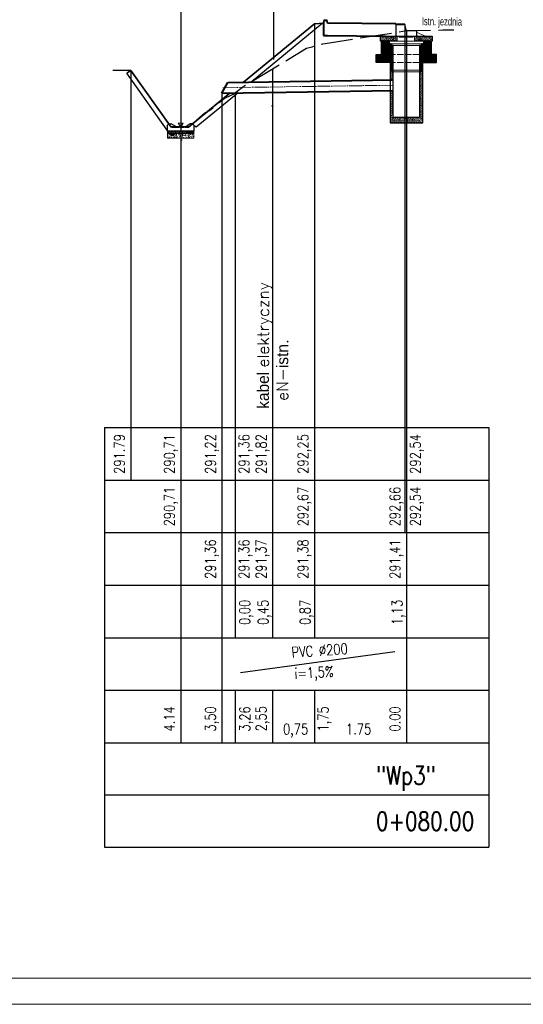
# Model space of a CAD drawing. Header units: millimetres. Extents: x 288 to 84288, y 257 to 29957.
# Tile 3 of 7: x 31730 to 41311, y 257 to 18983. Entities that reach past the tile are written whole.
import ezdxf
from ezdxf.enums import TextEntityAlignment as Align

# ---------------------------------------------------------------- set-up
doc = ezdxf.new("R2010")
doc.units = ezdxf.units.MM
for name, pattern in [('ACAD_ISO02W100', [15, 12, -3]), ('ACAD_ISO03W100', [30, 12, -18]), ('ACAD_ISO04W100', [30, 24, -3, 0, -3]), ('ACAD_ISO10W100', [18.5, 12, -3, 0.5, -3]), ('DASHEDX2', [1.5, 1, -0.5]), ('DGN Style 2', [0.2836403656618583, 0.170184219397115, -0.1134561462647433])]:
    doc.linetypes.add(name, pattern=pattern)
for name, color, linetype, lineweight in [('12_obrys', 7, 'Continuous', 0), ('3_opisy', 7, 'Continuous', 0), ('60', 7, 'Continuous', 0), ('9_warstwy', 7, 'Continuous', 0), ('_TABELKA', 7, 'Continuous', 9), ('chodnik', 7, 'Continuous', 0), ('I-kanal.deszcz.projekt.', 30, 'Continuous', 40), ('IS-kanalizacja', 32, 'Continuous', 40), ('IS-opis', 7, 'Continuous', 25), ('IS-Studzienki', 80, 'Continuous', 30), ('korytko betonowe', 7, 'Continuous', 0), ('osie', 10, 'ACAD_ISO04W100', 13), ('pobocze', 7, 'Continuous', 0), ('projektowany', 3, 'Continuous', 35), ('Teren istniejacy', 20, 'DASHEDX2', 25), ('TXT', 1, 'Continuous', 0), ('Wpust', 2, 'Continuous', 35)]:
    doc.layers.add(name, color=color, linetype=linetype, lineweight=lineweight)
for name, color, linetype in [('IS-tabela', 1, 'Continuous'), ('Tabela', 1, 'Continuous'), ('TEKST', 7, 'Continuous')]:
    doc.layers.add(name, color=color, linetype=linetype)
doc.styles.add('50', font='simplex.shx', dxfattribs={"width": 0.8, "height": 180})
doc.styles.add('EWA100', font='simplex.shx', dxfattribs={"width": 0.8, "height": 250})
doc.styles.add('Style-Arial Narrow', font='ARIALN.TTF')

# ---------------------------------------------------------------- blocks, each defined once
blk = doc.blocks.new('*U4')
at = {"layer": 'korytko betonowe', "color": 7, "linetype": 'Continuous', "lineweight": 30}
for p, q in [((-0.2749666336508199, 0.04998792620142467), (-0.249966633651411, 0.07500515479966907)), ((0.2500333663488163, 0.0750051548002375), (0.2750333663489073, 0.04998792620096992))]:
    blk.add_line(p, q, dxfattribs=at)
at = {"layer": 'korytko betonowe', "color": 7, "linetype": 'Continuous', "lineweight": 30, "flags": 128}
for points in [[(0.2750333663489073, 0.04998792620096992), (0.2750333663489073, -0.07499484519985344), (-0.2749666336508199, -0.07499484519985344), (-0.2749666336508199, 0.04998792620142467)], [(-0.249966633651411, 0.07500515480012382), (-0.1999666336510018, 0.0750051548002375), (-0.1999666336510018, 0.0750051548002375)], [(0.2500333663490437, 0.0750051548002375), (0.2000333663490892, 0.0750051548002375), (0.2000333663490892, 0.0750051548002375)]]:
    blk.add_lwpolyline(points, dxfattribs=at)
at = {"layer": 'korytko betonowe', "color": 7, "linetype": 'Continuous', "lineweight": 30, "extrusion": (0, 0, -1)}
blk.add_arc((-3.336634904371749e-05, 0.3257194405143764), 0.3207142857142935, 231.419907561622, 308.5800924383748, dxfattribs=at)
blk = doc.blocks.new('*U5')
at = {"layer": 'korytko betonowe', "color": 7, "linetype": 'Continuous', "lineweight": 30}
for p, q in [((-0.2749666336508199, 0.04998792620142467), (-0.249966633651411, 0.07500515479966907)), ((0.2500333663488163, 0.0750051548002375), (0.2750333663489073, 0.04998792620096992))]:
    blk.add_line(p, q, dxfattribs=at)
at = {"layer": 'korytko betonowe', "color": 7, "linetype": 'Continuous', "lineweight": 30, "flags": 128}
for points in [[(0.2750333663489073, 0.04998792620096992), (0.2750333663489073, -0.07499484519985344), (-0.2749666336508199, -0.07499484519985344), (-0.2749666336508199, 0.04998792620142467)], [(-0.249966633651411, 0.07500515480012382), (-0.1999666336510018, 0.0750051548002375), (-0.1999666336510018, 0.0750051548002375)], [(0.2500333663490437, 0.0750051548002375), (0.2000333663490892, 0.0750051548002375), (0.2000333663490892, 0.0750051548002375)]]:
    blk.add_lwpolyline(points, dxfattribs=at)
at = {"layer": 'korytko betonowe', "color": 7, "linetype": 'Continuous', "lineweight": 30, "extrusion": (0, 0, -1)}
blk.add_arc((-3.336634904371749e-05, 0.3257194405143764), 0.3207142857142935, 231.419907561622, 308.5800924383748, dxfattribs=at)
blk = doc.blocks.new('Podstawa')
at = {"layer": 'IS-Studzienki', "linetype": 'ACAD_ISO03W100', "lineweight": 20}
h = blk.add_hatch(dxfattribs=at)
h.set_pattern_fill('ANSI31', color=256, scale=5, angle=90, style=0)
h.set_pattern_definition([(135, (7153.718840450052, 34713.49608996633), (-11.22532015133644, -11.22532015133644), [])])
h.paths.add_polyline_path([(7303.718840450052, 34963.49608996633), (7153.718840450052, 34963.49608996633), (7153.718840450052, 34713.49608996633), (7303.718840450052, 34713.49608996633)])
h.paths.add_polyline_path([(8103.718840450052, 34963.49608996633), (7953.718840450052, 34963.49608996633), (7953.718840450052, 34713.49608996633), (8103.718840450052, 34713.49608996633)])
h = blk.add_hatch(dxfattribs=at)
h.set_pattern_fill('ANSI31', color=256, scale=5, angle=90, style=0)
h.set_pattern_definition([(135, (7053.718840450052, 34563.49608996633), (-11.22532015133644, -11.22532015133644), [])])
h.paths.add_polyline_path([(8203.718840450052, 34713.49608996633), (7953.718840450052, 34713.49608996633), (7953.718840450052, 34563.49608996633), (8203.718840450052, 34563.49608996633)])
h.paths.add_polyline_path([(7303.718840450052, 34713.49608996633), (7053.718840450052, 34713.49608996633), (7053.718840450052, 34563.49608996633), (7303.718840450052, 34563.49608996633)])
for p, q in [((7228.521401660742, 34963.49608996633), (7138.718840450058, 35053.29865117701)), ((7206.070761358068, 34963.49608996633), (7138.718840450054, 35030.84801087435)), ((7250.972041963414, 34963.49608996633), (7150.97204196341, 35063.49608996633)), ((7273.422682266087, 34963.49608996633), (7173.422682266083, 35063.49608996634)), ((7295.87332256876, 34963.49608996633), (7195.873322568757, 35063.49608996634)), ((7318.323962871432, 34963.49608996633), (7218.323962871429, 35063.49608996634)), ((7340.774603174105, 34963.49608996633), (7240.774603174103, 35063.49608996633)), ((7363.225243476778, 34963.49608996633), (7263.225243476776, 35063.49608996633)), ((7383.718840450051, 34965.45313329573), (7285.675883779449, 35063.49608996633)), ((7383.71884045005, 34987.90377359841), (7308.126524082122, 35063.49608996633)), ((7408.126524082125, 34963.49608996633), (7308.126524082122, 35063.49608996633)), ((7383.718840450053, 35010.35441390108), (7330.577164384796, 35063.49608996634)), ((7430.577164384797, 34963.49608996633), (7330.577164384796, 35063.49608996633)), ((7383.718840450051, 35032.80505420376), (7353.027804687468, 35063.49608996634)), ((7451.070761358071, 34965.45313329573), (7353.027804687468, 35063.49608996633)), ((7383.718840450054, 35055.25569450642), (7375.478444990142, 35063.49608996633)), ((7451.07076135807, 34987.90377359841), (7375.478444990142, 35063.49608996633)), ((7451.070761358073, 35010.35441390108), (7397.929085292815, 35063.49608996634)), ((7451.070761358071, 35032.80505420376), (7420.379725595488, 35063.49608996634)), ((7451.070761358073, 35055.25569450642), (7442.830365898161, 35063.49608996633)), ((7906.366919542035, 34963.49608996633), (7810.693228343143, 35059.16978116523)), ((7883.916279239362, 34963.49608996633), (7810.693228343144, 35036.71914086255)), ((7928.817559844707, 34963.49608996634), (7828.817559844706, 35063.49608996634)), ((7951.26820014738, 34963.49608996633), (7851.268200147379, 35063.49608996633)), ((7969.392531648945, 34963.49608996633), (7873.718840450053, 35059.16978116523)), ((7946.941891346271, 34963.49608996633), (7873.718840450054, 35036.71914086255)), ((7991.843171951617, 34963.49608996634), (7891.843171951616, 35063.49608996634)), ((8014.29381225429, 34963.49608996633), (7914.293812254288, 35063.49608996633)), ((8036.744452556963, 34963.49608996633), (7936.744452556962, 35063.49608996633)), ((8059.195092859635, 34963.49608996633), (7959.195092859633, 35063.49608996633)), ((8081.645733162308, 34963.49608996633), (7981.645733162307, 35063.49608996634)), ((8104.096373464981, 34963.49608996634), (8004.09637346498, 35063.49608996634)), ((8118.718840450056, 34971.32426328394), (8026.547013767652, 35063.49608996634)), ((8118.718840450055, 34993.77490358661), (8048.997654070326, 35063.49608996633)), ((8118.718840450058, 35016.22554388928), (8071.448294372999, 35063.49608996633)), ((8118.718840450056, 35038.67618419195), (8093.898934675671, 35063.49608996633)), ((8118.718840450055, 35061.12682449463), (8116.349574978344, 35063.49608996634)), ((7183.620121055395, 34963.49608996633), (7138.718840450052, 35008.39737057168)), ((7161.169480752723, 34963.49608996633), (7138.718840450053, 34985.94673026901)), ((7861.465638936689, 34963.49608996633), (7810.693228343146, 35014.26850055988)), ((7839.014998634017, 34963.49608996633), (7810.693228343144, 34991.81786025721)), ((7816.564358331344, 34963.49608996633), (7810.693228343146, 34969.36721995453)), ((7924.491251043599, 34963.49608996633), (7873.718840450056, 35014.26850055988)), ((7902.040610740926, 34963.49608996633), (7873.718840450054, 34991.81786025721)), ((7879.589970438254, 34963.49608996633), (7873.718840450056, 34969.36721995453))]:
    blk.add_line(p, q, dxfattribs=at)
at = {"layer": 'IS-Studzienki', "linetype": 'ACAD_ISO02W100', "lineweight": 20, "ltscale": 10}
for p, q in [((7448.718840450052, 35063.49608996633), (7788.718840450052, 35063.49608996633)), ((7303.718840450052, 34713.49608996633), (7953.718840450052, 34713.49608996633)), ((7303.718840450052, 34563.49608996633), (7953.718840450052, 34563.49608996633))]:
    blk.add_line(p, q, dxfattribs=at)
at = {"layer": 'IS-Studzienki', "linetype": 'Continuous', "lineweight": 20}
blk.add_line((7383.718840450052, 34963.49608996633), (7873.718840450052, 34963.49608996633), dxfattribs=at)
at = {"layer": 'IS-Studzienki', "linetype": 'Continuous'}
for points in [[(7138.718840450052, 35063.49608996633), (7448.718840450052, 35063.49608996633), (7448.718840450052, 34963.49608996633), (7138.718840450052, 34963.49608996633)], [(7788.718840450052, 35063.49608996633), (8118.718840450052, 35063.49608996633), (8118.718840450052, 34963.49608996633), (7788.718840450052, 34963.49608996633)], [(7303.718840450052, 34713.49608996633), (7153.718840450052, 34713.49608996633), (7153.718840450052, 34963.49608996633), (7303.718840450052, 34963.49608996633)], [(8103.718840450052, 34963.49608996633), (7953.718840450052, 34963.49608996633), (7953.718840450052, 34713.49608996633), (8103.718840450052, 34713.49608996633)], [(7303.718840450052, 34563.49608996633), (7053.718840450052, 34563.49608996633), (7053.718840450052, 34713.49608996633), (7303.718840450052, 34713.49608996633)], [(8203.718840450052, 34713.49608996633), (7953.718840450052, 34713.49608996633), (7953.718840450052, 34563.49608996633), (8203.718840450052, 34563.49608996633)]]:
    blk.add_lwpolyline(points, close=True, dxfattribs=at)
blk = doc.blocks.new('Podstawa 1000  II')
at = {"layer": 'IS-Studzienki', "linetype": 'ACAD_ISO03W100', "lineweight": 18}
for p, q in [((38446.56553151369, 28134.39817679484), (38386.56553151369, 28194.39817679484)), ((38446.56553151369, 28111.94753649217), (38386.5655315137, 28171.94753649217)), ((38446.56553151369, 28089.4968961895), (38386.5655315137, 28149.49689618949)), ((38446.56553151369, 28067.04625588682), (38386.56553151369, 28127.04625588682)), ((38446.56553151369, 28044.59561558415), (38386.5655315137, 28104.59561558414)), ((38410.98425259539, 28192.43009601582), (38396.84434513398, 28206.57000347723)), ((38446.56553151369, 28156.84881709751), (38428.84434513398, 28174.57000347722)), ((38983.02005627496, 28136.75901929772), (38946.5655315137, 28173.21354405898)), ((38950.84072806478, 28146.48770720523), (38946.5655315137, 28150.76290375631)), ((39006.5655315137, 28068.31226345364), (38946.5655315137, 28128.31226345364)), ((39006.5655315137, 28045.86162315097), (38946.5655315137, 28105.86162315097)), ((39006.5655315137, 28090.76290375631), (38950.84072806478, 28146.48770720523)), ((39003.48267445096, 28138.74704142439), (38967.65971239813, 28174.57000347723)), ((39006.5655315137, 28158.11482466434), (38979.79048893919, 28184.88986723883)), ((39006.5655315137, 28113.21354405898), (38983.02005627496, 28136.75901929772)), ((39006.56553151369, 28180.56546496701), (38985.13587948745, 28201.99511699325)), ((39006.5655315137, 28135.66418436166), (39003.48267445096, 28138.74704142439)), ((38436.14050331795, 28032.57000347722), (38386.5655315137, 28082.14497528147)), ((38413.68986301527, 28032.57000347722), (38386.5655315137, 28059.6943349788)), ((38391.2392227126, 28032.57000347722), (38386.5655315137, 28037.24369467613)), ((39006.5655315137, 28023.41098284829), (38946.5655315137, 28083.41098284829)), ((39006.5655315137, 28000.96034254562), (38946.5655315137, 28060.96034254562)), ((39006.5655315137, 27978.50970224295), (38946.5655315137, 28038.50970224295)), ((39006.5655315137, 27956.05906194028), (38946.5655315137, 28016.05906194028)), ((39006.5655315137, 27933.6084216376), (38946.5655315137, 27993.6084216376)), ((39006.5655315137, 27911.15778133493), (38946.5655315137, 27971.15778133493)), ((39006.5655315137, 27888.70714103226), (38946.5655315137, 27948.70714103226)), ((39006.5655315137, 27866.25650072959), (38946.5655315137, 27926.25650072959)), ((39006.5655315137, 27843.80586042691), (38946.5655315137, 27903.80586042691)), ((38446.56553151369, 27730.28665134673), (38386.5655315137, 27790.28665134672)), ((38446.5655315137, 27707.83601104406), (38386.5655315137, 27767.83601104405)), ((38446.56553151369, 27685.38537074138), (38386.5655315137, 27745.38537074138)), ((38446.56553151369, 27662.93473043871), (38386.5655315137, 27722.9347304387)), ((38446.56553151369, 27752.7372916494), (38392.73281968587, 27806.57000347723)), ((38446.5655315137, 27775.18793195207), (38415.18345998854, 27806.57000347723)), ((38446.56553151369, 27797.63857225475), (38437.63410029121, 27806.57000347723)), ((39006.5655315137, 27821.35522012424), (38946.5655315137, 27881.35522012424)), ((39006.5655315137, 27798.90457982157), (38946.5655315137, 27858.90457982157)), ((39006.5655315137, 27776.45393951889), (38946.5655315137, 27836.45393951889)), ((39006.5655315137, 27754.00329921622), (38946.5655315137, 27814.00329921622)), ((39006.5655315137, 27731.55265891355), (38946.5655315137, 27791.55265891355)), ((39006.5655315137, 27709.10201861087), (38946.5655315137, 27769.10201861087)), ((39006.5655315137, 27686.6513783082), (38946.5655315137, 27746.6513783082)), ((39006.5655315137, 27664.20073800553), (38946.5655315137, 27724.20073800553)), ((38446.5655315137, 27640.48409013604), (38386.5655315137, 27700.48409013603)), ((38446.5655315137, 27618.03344983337), (38386.5655315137, 27678.03344983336)), ((38446.56553151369, 27595.58280953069), (38386.5655315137, 27655.58280953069)), ((38446.5655315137, 27573.13216922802), (38386.5655315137, 27633.13216922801)), ((38446.56553151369, 27550.68152892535), (38386.5655315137, 27610.68152892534)), ((38446.56553151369, 27528.23088862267), (38386.5655315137, 27588.23088862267)), ((38446.5655315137, 27505.78024832), (38386.5655315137, 27565.78024832)), ((38446.56553151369, 27483.32960801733), (38386.5655315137, 27543.32960801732)), ((39006.5655315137, 27641.75009770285), (38946.5655315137, 27701.75009770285)), ((39006.5655315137, 27619.29945740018), (38946.5655315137, 27679.29945740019)), ((39006.5655315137, 27596.84881709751), (38946.5655315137, 27656.84881709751)), ((39006.5655315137, 27574.39817679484), (38946.56553151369, 27634.39817679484)), ((39006.5655315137, 27551.94753649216), (38946.5655315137, 27611.94753649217)), ((39006.5655315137, 27529.49689618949), (38946.5655315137, 27589.49689618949)), ((39006.5655315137, 27507.04625588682), (38946.56553151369, 27567.04625588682)), ((39006.5655315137, 27484.59561558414), (38946.5655315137, 27544.59561558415)), ((38446.56553151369, 27460.87896771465), (38386.5655315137, 27520.87896771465)), ((38446.5655315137, 27438.42832741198), (38386.5655315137, 27498.42832741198)), ((38446.5655315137, 27415.97768710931), (38386.5655315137, 27475.9776871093)), ((38446.56553151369, 27393.52704680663), (38386.5655315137, 27453.52704680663)), ((38446.5655315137, 27371.07640650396), (38386.5655315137, 27431.07640650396)), ((38446.56553151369, 27348.62576620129), (38386.5655315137, 27408.62576620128)), ((38446.56553151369, 27326.17512589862), (38386.5655315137, 27386.17512589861)), ((38543.72001363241, 27206.57000347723), (38386.5655315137, 27363.72448559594)), ((38521.26937332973, 27206.57000347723), (38386.5655315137, 27341.27384529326)), ((39006.5655315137, 27462.14497528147), (38946.56553151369, 27522.14497528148)), ((39006.5655315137, 27439.6943349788), (38946.56553151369, 27499.6943349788)), ((39006.5655315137, 27417.24369467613), (38946.5655315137, 27477.24369467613)), ((39006.5655315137, 27394.79305437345), (38946.56553151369, 27454.79305437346)), ((39006.5655315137, 27372.34241407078), (38946.56553151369, 27432.34241407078)), ((39006.5655315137, 27349.89177376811), (38946.5655315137, 27409.89177376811)), ((39006.5655315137, 27327.44113346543), (38946.56553151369, 27387.44113346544)), ((39006.5655315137, 27304.99049316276), (38946.56553151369, 27364.99049316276)), ((39006.5655315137, 27282.53985286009), (38946.56553151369, 27342.5398528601)), ((38498.81873302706, 27206.57000347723), (38386.5655315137, 27318.82320499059)), ((38476.36809272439, 27206.57000347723), (38386.5655315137, 27296.37256468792)), ((38453.91745242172, 27206.57000347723), (38386.5655315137, 27273.92192438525)), ((38431.46681211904, 27206.57000347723), (38386.5655315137, 27251.47128408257)), ((38409.01617181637, 27206.57000347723), (38386.5655315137, 27229.0206437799)), ((38566.17065393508, 27206.57000347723), (38466.17065393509, 27306.57000347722)), ((38588.62129423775, 27206.57000347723), (38488.62129423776, 27306.57000347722)), ((38611.07193454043, 27206.57000347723), (38511.07193454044, 27306.57000347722)), ((38633.5225748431, 27206.57000347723), (38533.5225748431, 27306.57000347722)), ((38655.97321514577, 27206.57000347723), (38555.97321514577, 27306.57000347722)), ((38678.42385544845, 27206.57000347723), (38578.42385544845, 27306.57000347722)), ((38700.87449575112, 27206.57000347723), (38600.87449575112, 27306.57000347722)), ((38723.32513605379, 27206.57000347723), (38623.3251360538, 27306.57000347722)), ((38745.77577635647, 27206.57000347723), (38645.77577635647, 27306.57000347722)), ((38768.22641665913, 27206.57000347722), (38668.22641665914, 27306.57000347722)), ((38790.67705696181, 27206.57000347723), (38690.67705696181, 27306.57000347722)), ((38813.12769726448, 27206.57000347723), (38713.12769726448, 27306.57000347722)), ((38835.57833756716, 27206.57000347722), (38735.57833756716, 27306.57000347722)), ((38858.02897786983, 27206.57000347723), (38758.02897786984, 27306.57000347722)), ((38880.4796181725, 27206.57000347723), (38780.47961817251, 27306.57000347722)), ((38902.93025847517, 27206.57000347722), (38802.93025847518, 27306.57000347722)), ((38925.38089877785, 27206.57000347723), (38825.38089877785, 27306.57000347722)), ((38947.83153908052, 27206.57000347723), (38847.83153908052, 27306.57000347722)), ((38970.2821793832, 27206.57000347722), (38870.2821793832, 27306.57000347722)), ((38992.73281968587, 27206.57000347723), (38892.73281968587, 27306.57000347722)), ((39006.5655315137, 27215.18793195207), (38915.18345998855, 27306.57000347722)), ((39006.5655315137, 27237.63857225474), (38937.63410029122, 27306.57000347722)), ((39006.5655315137, 27260.08921255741), (38946.56553151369, 27320.08921255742))]:
    blk.add_line(p, q, dxfattribs=at)
at = {"layer": 'IS-Studzienki', "linetype": 'ACAD_ISO02W100', "lineweight": 15, "ltscale": 10}
blk.add_line((38406.5655315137, 28206.57000347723), (38986.5655315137, 28206.57000347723), dxfattribs=at)
at = {"layer": 'IS-Studzienki', "linetype": 'Continuous', "lineweight": 20}
for p, q in [((38946.5655315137, 28174.57000347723), (38446.5655315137, 28174.57000347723)), ((38446.5655315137, 28032.57000347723), (38386.5655315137, 28032.57000347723)), ((38446.5655315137, 27806.57000347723), (38386.5655315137, 27806.57000347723))]:
    blk.add_line(p, q, dxfattribs=at)
at = {"layer": 'IS-Studzienki'}
blk.add_lwpolyline([(38446.5655315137, 27306.57000347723), (38446.5655315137, 28174.57000347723), (38416.5655315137, 28174.57000347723), (38406.5655315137, 28206.57000347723), (38391.5655315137, 28206.57000347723), (38386.5655315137, 28201.57000347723), (38386.5655315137, 27206.57000347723), (39006.5655315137, 27206.57000347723), (39006.5655315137, 28201.57000347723), (39001.5655315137, 28206.57000347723), (38986.5655315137, 28206.57000347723), (38976.5655315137, 28174.57000347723), (38946.5655315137, 28174.57000347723), (38946.5655315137, 27306.57000347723)], close=True, dxfattribs=at)
blk = doc.blocks.new('Krąg 500')
at = {"layer": 'IS-Studzienki', "linetype": 'ACAD_ISO03W100', "lineweight": 13}
h = blk.add_hatch(dxfattribs=at)
h.set_pattern_fill('ANSI31', color=256, scale=5, angle=90, style=0)
h.set_pattern_definition([(135, (39872.57753352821, 29628.2209930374), (-11.22532015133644, -11.22532015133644), [])])
h.paths.add_polyline_path([(39932.57753352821, 30126.2209930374), (39902.57753352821, 30126.2209930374), (39892.57753352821, 30158.2209930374), (39879.57753352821, 30158.2209930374), (39872.57753352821, 30151.2209930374), (39872.57753352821, 29658.2209930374), (39902.57753352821, 29658.2209930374), (39912.57753352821, 29628.2209930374), (39932.57753352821, 29628.2209930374)])
h.paths.add_polyline_path([(40492.57753352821, 30151.2209930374), (40485.57753352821, 30158.2209930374), (40472.57753352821, 30158.2209930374), (40462.57753352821, 30126.2209930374), (40432.57753352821, 30126.2209930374), (40432.57753352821, 30100.89609524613, 0.228719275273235), (40492.57753352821, 30091.24231055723)])
h.paths.add_polyline_path([(40492.57753352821, 30091.24231055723, -0.228719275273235), (40432.57753352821, 30100.89609524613), (40432.57753352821, 29695.19967551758, -0.2287192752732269), (40492.57753352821, 29685.54589082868)])
h.paths.add_polyline_path([(40492.57753352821, 29685.54589082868, 0.2287192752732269), (40432.57753352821, 29695.19967551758), (40432.57753352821, 29628.2209930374), (40452.57753352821, 29628.2209930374), (40462.57753352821, 29658.2209930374), (40492.57753352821, 29658.2209930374)])
at = {"layer": 'IS-Studzienki', "lineweight": 13}
for p, q in [((39892.57753352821, 30158.2209930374), (40472.57753352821, 30158.2209930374)), ((39932.57753352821, 30126.2209930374), (40432.57753352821, 30126.2209930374)), ((39932.57753352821, 29628.2209930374), (40432.57753352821, 29628.2209930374))]:
    blk.add_line(p, q, dxfattribs=at)
at = {"layer": 'IS-Studzienki', "linetype": 'ACAD_ISO10W100', "lineweight": 13, "ltscale": 10}
blk.add_line((39932.57753352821, 29658.0235542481), (40432.57753352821, 29658.23359551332), dxfattribs=at)
at = {"layer": 'IS-Studzienki'}
for points in [[(39892.57753352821, 30158.2209930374), (39877.57753352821, 30158.2209930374), (39872.57753352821, 30153.2209930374), (39872.57753352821, 29658.2209930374), (39902.57753352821, 29658.2209930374), (39912.57753352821, 29628.2209930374), (39932.57753352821, 29628.2209930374), (39932.57753352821, 30126.2209930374), (39902.57753352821, 30126.2209930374)], [(40492.57753352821, 29658.2209930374), (40492.57753352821, 30153.2209930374), (40487.57753352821, 30158.2209930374), (40472.57753352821, 30158.2209930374), (40462.57753352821, 30126.2209930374), (40432.57753352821, 30126.2209930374), (40432.57753352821, 29628.2209930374), (40452.57753352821, 29628.2209930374), (40462.57753352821, 29658.2209930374)]]:
    blk.add_lwpolyline(points, close=True, dxfattribs=at)

msp = doc.modelspace()

# ---------------------------------------------------------------- hatches: boundary and pattern name
at = {"layer": '9_warstwy', "linetype": 'Continuous', "lineweight": 0}
h = msp.add_hatch(dxfattribs=at)
h.set_pattern_fill('DOTS', scale=909.0899999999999, style=0, pattern_type=2)
h.set_pattern_definition([(0, (13494.47410720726, 17472.41994922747), (3.6079509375, 7.215901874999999), [0, -7.216356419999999])])
h.paths.add_polyline_path([(34907.9804529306, 16865.49302985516), (34543.24987464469, 16865.49302985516), (34543.24987464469, 16820.03852986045), (34561.48305964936, 16820.03852986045), (34712.69157455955, 16820.03852986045), (34902.74285559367, 16820.03852986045)])
h = msp.add_hatch(dxfattribs=at)
h.set_pattern_fill('DOTS', scale=909.0899999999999, style=0, pattern_type=2)
h.set_pattern_definition([(0, (13735.90022941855, 17458.53723583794), (3.6079509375, 7.215901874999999), [0, -7.216356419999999])])
h.paths.add_polyline_path([(34902.74285559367, 16820.03852986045), (35043.24937464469, 16820.03852986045), (35043.24937464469, 16865.49302985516), (34907.9804529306, 16865.49302985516)])
h = msp.add_hatch(dxfattribs=at)
h.set_pattern_fill('AR-CONC', scale=909.0899999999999, style=0, pattern_type=2)
h.set_pattern_definition([(49.99999999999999, (13597.5721859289, 17390.56366745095), (82.81113036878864, -7.245031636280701), [8.659082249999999, -95.24990474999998]), (355, (13597.5721859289, 17390.56366745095), (-16.01945033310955, 86.84384173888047), [6.9272658, -76.19992380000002]), (100.4509999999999, (13604.47308811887, 17389.96003168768), (66.79197941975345, 79.59841486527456), [7.359083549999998, -80.94991904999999]), (46.18420000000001, (13597.5721859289, 17413.65455345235), (123.2176226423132, -19.11012995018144), [12.98907792, -142.87531167]), (96.63559999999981, (13607.84035747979, 17412.06273685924), (107.9104037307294, 112.4664482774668), [11.03907986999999, -121.4253331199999]), (351.1840000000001, (13597.5721859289, 17413.65455345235), (107.9111462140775, 112.4662993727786), [10.3908987, -114.2998857]), (21, (13609.11762892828, 17407.88183195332), (68.91578555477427, -46.4842801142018), [8.659082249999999, -95.24990474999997]), (326.0000000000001, (13609.11762892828, 17407.88183195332), (28.09180297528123, 83.7217190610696), [6.927265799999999, -76.19992380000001]), (71.4514, (13614.86035045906, 17404.00819945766), (97.00739879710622, 37.23762536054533), [7.359083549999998, -80.94991904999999]), (37.50000000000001, (13594.09037122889, 17391.00366700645), (1.403909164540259, 38.43407014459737), [0, -75.272652, 0, -77.3544681, 0, -76.49083259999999]), (7.499999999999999, (13594.09037122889, 17391.00366700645), (30.37254349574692, 45.53657938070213), [0, -44.0999559, 0, -73.545381, 0, -29.1545163]), (327.5, (13575.90857122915, 17391.00366700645), (61.63202708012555, -2.603971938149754), [0, -28.8636075, 0, -90.05445540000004, 0, -119.4998805]), (317.5, (13557.7267712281, 17391.00366700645), (67.33137875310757, 11.55748436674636), [0, -37.5181443, 0, -59.80903110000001, 0, -84.8544606])])
h.paths.add_polyline_path([(34633.19071776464, 16772.93230198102), (34561.48305964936, 16820.03852986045), (34543.24987464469, 16820.03852986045), (34543.24987464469, 16729.12952986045), (35043.24937464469, 16729.12952986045), (35043.24937464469, 16820.03852986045), (34902.74285559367, 16820.03852986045), (34712.69157455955, 16820.03852986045)])
h = msp.add_hatch(dxfattribs=at)
h.set_pattern_fill('AR-CONC', scale=909.0899999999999, style=0, pattern_type=2)
h.set_pattern_definition([(49.99999999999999, (13394.5996616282, 17414.36273455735), (82.81113036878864, -7.245031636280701), [8.659082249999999, -95.24990474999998]), (355, (13394.5996616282, 17414.36273455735), (-16.01945033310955, 86.84384173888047), [6.9272658, -76.19992380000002]), (100.4509999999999, (13401.50056381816, 17413.75909879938), (66.79197941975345, 79.59841486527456), [7.359083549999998, -80.94991904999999]), (46.18420000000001, (13394.5996616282, 17437.45362055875), (123.2176226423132, -19.11012995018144), [12.98907792, -142.87531167]), (96.63559999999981, (13404.86783317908, 17435.8608948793), (107.9104037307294, 112.4664482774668), [11.03907986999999, -121.4253331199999]), (351.1840000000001, (13394.5996616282, 17437.45362055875), (107.9111462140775, 112.4662993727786), [10.3908987, -114.2998857]), (21, (13406.14510463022, 17431.68089905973), (68.91578555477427, -46.4842801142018), [8.659082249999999, -95.24990474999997]), (326.0000000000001, (13406.14510463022, 17431.68089905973), (28.09180297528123, 83.7217190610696), [6.927265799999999, -76.19992380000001]), (71.4514, (13411.88782615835, 17427.80726656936), (97.00739879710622, 37.23762536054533), [7.359083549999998, -80.94991904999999]), (37.50000000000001, (13394.09057122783, 17414.6400070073), (1.403909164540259, 38.43407014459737), [0, -75.272652, 0, -77.3544681, 0, -76.49083259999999]), (7.499999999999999, (13394.09057122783, 17414.6400070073), (30.37254349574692, 45.53657938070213), [0, -44.0999559, 0, -73.545381, 0, -29.1545163]), (327.5, (13366.81787122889, 17414.6400070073), (61.63202708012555, -2.603971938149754), [0, -28.8636075, 0, -90.05445540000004, 0, -119.4998805]), (317.5, (13357.72697122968, 17414.6400070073), (67.33137875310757, 11.55748436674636), [0, -37.5181443, 0, -59.80903110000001, 0, -84.8544606])])
h.paths.add_polyline_path([(34561.48305964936, 16820.03852986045), (34633.19071776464, 16772.93230198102), (34712.69157455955, 16820.03852986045)])
h = msp.add_hatch(dxfattribs=at)
h.set_pattern_fill('DOTS', scale=0.90909, style=0, pattern_type=2)
h.set_pattern_definition([(0, (34790.44052631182, 16690.46929199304), (0.0036079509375, 0.007215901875), [0, -0.007216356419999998])])
h.paths.add_polyline_path([(34811.85403265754, 16689.86236507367), (34811.48930207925, 16689.86236507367), (34811.48930207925, 16689.81691057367), (34811.50753526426, 16689.81691057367), (34811.65874377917, 16689.81691057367), (34811.8487950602, 16689.81691057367)])
h = msp.add_hatch(dxfattribs=at)
h.set_pattern_fill('AR-CONC', scale=0.90909, style=0, pattern_type=2)
h.set_pattern_definition([(49.99999999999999, (34790.54362439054, 16690.38743571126), (0.08281113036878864, -0.007245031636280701), [0.00865908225, -0.09524990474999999]), (355, (34790.54362439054, 16690.38743571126), (-0.01601945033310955, 0.08684384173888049), [0.0069272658, -0.0761999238]), (100.4509999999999, (34790.55052529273, 16690.3868320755), (0.06679197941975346, 0.07959841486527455), [0.007359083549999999, -0.08094991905]), (46.18420000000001, (34790.54362439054, 16690.41052659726), (0.1232176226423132, -0.01911012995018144), [0.01298907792, -0.14287531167]), (96.63559999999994, (34790.55389256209, 16690.40893478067), (0.1079104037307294, 0.1124664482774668), [0.01103907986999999, -0.1214253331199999]), (351.1840000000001, (34790.54362439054, 16690.41052659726), (0.1079111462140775, 0.1124662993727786), [0.0103908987, -0.1142998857]), (21, (34790.55516983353, 16690.40475387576), (0.06891578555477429, -0.0464842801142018), [0.008659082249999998, -0.09524990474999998]), (326.0000000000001, (34790.55516983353, 16690.40475387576), (0.02809180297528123, 0.0837217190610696), [0.006927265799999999, -0.07619992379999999]), (71.4514, (34790.56091255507, 16690.40088024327), (0.09700739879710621, 0.03723762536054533), [0.007359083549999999, -0.08094991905]), (37.50000000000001, (34790.54014257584, 16690.38787571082), (0.001403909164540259, 0.03843407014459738), [0, -0.075272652, 0, -0.07735446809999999, 0, -0.07649083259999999]), (7.499999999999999, (34790.54014257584, 16690.38787571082), (0.03037254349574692, 0.04553657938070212), [0, -0.0440999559, 0, -0.07354538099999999, 0, -0.0291545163]), (327.5, (34790.52196077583, 16690.38787571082), (0.06163202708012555, -0.002603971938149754), [0, -0.0288636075, 0, -0.09005445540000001, 0, -0.1194998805]), (317.5, (34790.50377897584, 16690.38787571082), (0.06733137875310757, 0.01155748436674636), [0, -0.0375181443, 0, -0.0598090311, 0, -0.08485446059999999])])
h.paths.add_polyline_path([(34811.57924292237, 16689.76980434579), (34811.50753526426, 16689.81691057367), (34811.48930207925, 16689.81691057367), (34811.48930207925, 16689.72600157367), (34811.98930157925, 16689.72600157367), (34811.98930157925, 16689.81691057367), (34811.8487950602, 16689.81691057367), (34811.65874377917, 16689.81691057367)])
h = msp.add_hatch(dxfattribs=at)
h.set_pattern_fill('AR-CONC', scale=0.90909, style=0, pattern_type=2)
h.set_pattern_definition([(49.99999999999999, (34790.34065186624, 16690.41123477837), (0.08281113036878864, -0.007245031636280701), [0.00865908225, -0.09524990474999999]), (355, (34790.34065186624, 16690.41123477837), (-0.01601945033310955, 0.08684384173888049), [0.0069272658, -0.0761999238]), (100.4509999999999, (34790.34755276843, 16690.41063114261), (0.06679197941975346, 0.07959841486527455), [0.007359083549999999, -0.08094991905]), (46.18420000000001, (34790.34065186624, 16690.43432566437), (0.1232176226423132, -0.01911012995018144), [0.01298907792, -0.14287531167]), (96.63559999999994, (34790.35092003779, 16690.43273293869), (0.1079104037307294, 0.1124664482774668), [0.01103907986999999, -0.1214253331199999]), (351.1840000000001, (34790.34065186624, 16690.43432566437), (0.1079111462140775, 0.1124662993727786), [0.0103908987, -0.1142998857]), (21, (34790.35219730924, 16690.42855294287), (0.06891578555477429, -0.0464842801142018), [0.008659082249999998, -0.09524990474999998]), (326.0000000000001, (34790.35219730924, 16690.42855294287), (0.02809180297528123, 0.0837217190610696), [0.006927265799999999, -0.07619992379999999]), (71.4514, (34790.35794003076, 16690.42467931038), (0.09700739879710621, 0.03723762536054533), [0.007359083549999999, -0.08094991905]), (37.50000000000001, (34790.34014277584, 16690.41151205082), (0.001403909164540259, 0.03843407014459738), [0, -0.075272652, 0, -0.07735446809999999, 0, -0.07649083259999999]), (7.499999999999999, (34790.34014277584, 16690.41151205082), (0.03037254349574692, 0.04553657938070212), [0, -0.0440999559, 0, -0.07354538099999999, 0, -0.0291545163]), (327.5, (34790.31287007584, 16690.41151205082), (0.06163202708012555, -0.002603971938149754), [0, -0.0288636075, 0, -0.09005445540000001, 0, -0.1194998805]), (317.5, (34790.30377917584, 16690.41151205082), (0.06733137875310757, 0.01155748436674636), [0, -0.0375181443, 0, -0.0598090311, 0, -0.08485446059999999])])
h.paths.add_polyline_path([(34811.50753526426, 16689.81691057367), (34811.57924292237, 16689.76980434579), (34811.65874377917, 16689.81691057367)])
h = msp.add_hatch(dxfattribs=at)
h.set_pattern_fill('DOTS', scale=0.90909, style=0, pattern_type=2)
h.set_pattern_definition([(0, (34790.68195243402, 16690.45540927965), (0.0036079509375, 0.007215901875), [0, -0.007216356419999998])])
h.paths.add_polyline_path([(34811.8487950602, 16689.81691057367), (34811.98930157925, 16689.81691057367), (34811.98930157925, 16689.86236507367), (34811.85403265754, 16689.86236507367)])

# ---------------------------------------------------------------- linework, layer by layer
at = {"layer": '12_obrys', "color": 251, "linetype": 'DGN Style 2', "lineweight": 40}
for p, q in [((34956.88582464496, 16938.22022985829), (34611.24051471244, 16938.22022985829)), ((34772.49724150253, 16938.22022985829), (34629.61342464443, 16938.22022985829)), ((34811.90293802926, 16689.93509227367), (34811.57566562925, 16689.93509227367)), ((34811.90293802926, 16689.93509227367), (34811.57566562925, 16689.93509227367))]:
    msp.add_line(p, q, dxfattribs=at)
at = {"layer": '3_opisy', "color": 7, "linetype": 'Continuous', "lineweight": 0, "flags": 128}
for points in [[(34793.2496246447, 16938.22022985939), (34742.3405846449, 17014.58378985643), (34842.34048464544, 17014.58378985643), (34793.2496246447, 16938.22022985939)], [(34811.73930182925, 16689.93509227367), (34811.68839278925, 16690.01145583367), (34811.78839268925, 16690.01145583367), (34811.73930182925, 16689.93509227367)]]:
    msp.add_lwpolyline(points, dxfattribs=at)
at = {"layer": '9_warstwy', "color": 7, "linetype": 'Continuous', "lineweight": 13}
for p, q in [((35020.52212464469, 17001.85652985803), (35085.83655506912, 16936.5420994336)), ((34811.96657432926, 16689.99872857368), (34812.03188875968, 16689.93341414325))]:
    msp.add_line(p, q, dxfattribs=at)
at = {"layer": '9_warstwy', "color": 7, "linetype": 'Continuous', "lineweight": 0, "flags": 128}
for points in [[(34907.9804529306, 16865.49302985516), (34543.24987464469, 16865.49302985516), (34543.24987464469, 16820.03852986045), (34561.48305964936, 16820.03852986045), (34712.69157455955, 16820.03852986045), (34902.74285559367, 16820.03852986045), (34907.9804529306, 16865.49302985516)], [(34902.74285559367, 16820.03852986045), (35043.24937464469, 16820.03852986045), (35043.24937464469, 16865.49302985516), (34907.9804529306, 16865.49302985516), (34902.74285559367, 16820.03852986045)], [(34633.19071776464, 16772.93230198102), (34561.48305964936, 16820.03852986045), (34543.24987464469, 16820.03852986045), (34543.24987464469, 16729.12952986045), (35043.24937464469, 16729.12952986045), (35043.24937464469, 16820.03852986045), (34902.74285559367, 16820.03852986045), (34712.69157455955, 16820.03852986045), (34633.19071776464, 16772.93230198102)], [(34561.48305964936, 16820.03852986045), (34633.19071776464, 16772.93230198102), (34712.69157455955, 16820.03852986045), (34561.48305964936, 16820.03852986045)], [(34811.85403265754, 16689.86236507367), (34811.48930207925, 16689.86236507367), (34811.48930207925, 16689.81691057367), (34811.50753526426, 16689.81691057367), (34811.65874377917, 16689.81691057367), (34811.8487950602, 16689.81691057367), (34811.85403265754, 16689.86236507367)], [(34811.57924292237, 16689.76980434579), (34811.50753526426, 16689.81691057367), (34811.48930207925, 16689.81691057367), (34811.48930207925, 16689.72600157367), (34811.98930157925, 16689.72600157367), (34811.98930157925, 16689.81691057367), (34811.8487950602, 16689.81691057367), (34811.65874377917, 16689.81691057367), (34811.57924292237, 16689.76980434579)], [(34811.50753526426, 16689.81691057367), (34811.57924292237, 16689.76980434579), (34811.65874377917, 16689.81691057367), (34811.50753526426, 16689.81691057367)], [(34811.8487950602, 16689.81691057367), (34811.98930157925, 16689.81691057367), (34811.98930157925, 16689.86236507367), (34811.85403265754, 16689.86236507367), (34811.8487950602, 16689.81691057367)]]:
    msp.add_lwpolyline(points, close=True, dxfattribs=at)
at = {"layer": '_TABELKA', "linetype": 'Continuous'}
for p, q in [((83787.56250311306, 756.7743232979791), (787.5625031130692, 756.7743232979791)), ((84287.56250311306, 256.7743232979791), (287.5625031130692, 256.7743232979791))]:
    msp.add_line(p, q, dxfattribs=at)
at = {"layer": 'chodnik', "color": 6, "linetype": 'Continuous', "lineweight": 40}
for p, q in [((37516.50291041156, 18969.76083826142), (37507.01532468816, 18914.97641514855)), ((37507.01532468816, 18914.97641514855), (37507.01532468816, 18679.37441479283)), ((37576.5029083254, 18969.76083826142), (37516.50291041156, 18969.76083826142)), ((37587.01532439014, 18914.97641514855), (37576.5029083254, 18969.76083826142)), ((38887.01532439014, 18901.97641562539), (37587.01532439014, 18914.97641514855)), ((38887.01532439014, 18891.97641473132), (38887.01532439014, 18901.97641562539)), ((38887.01532439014, 18891.97641473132), (38887.01532439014, 18901.97641485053)), ((39057.01532468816, 18891.97641473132), (38887.01532439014, 18891.97641473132)), ((37507.01532468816, 18679.37441479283), (37587.01532439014, 18679.37441479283)), ((37587.01532439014, 18679.37441479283), (38687.01532439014, 18669.37441389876))]:
    msp.add_line(p, q, dxfattribs=at)
at = {"layer": 'I-kanal.deszcz.projekt.'}
for p, q in [((35687.94684613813, 17790.06727909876), (38837.01532290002, 17837.1149950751)), ((35575.48993396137, 17588.38715022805), (38837.01532290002, 17637.1149950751))]:
    msp.add_line(p, q, dxfattribs=at)
at = {"layer": 'IS-kanalizacja'}
msp.add_line((35575.48993396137, 17588.38715022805), (35687.94684613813, 17790.06727909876), dxfattribs=at)
at = {"layer": 'IS-tabela'}
for p, q in [((34793.2496246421, 24489.85381059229), (34793.2496246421, 5228.220229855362)), ((33343.05535510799, 11228.22022985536), (33343.05535510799, 3248.220229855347)), ((33343.05535510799, 11228.22022985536), (40657.01532468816, 11228.22022985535)), ((40657.01532468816, 11228.22022985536), (40657.01532468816, 3248.220229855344)), ((33343.05535510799, 10228.22022985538), (40657.01532468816, 10228.22022985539)), ((33343.05535510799, 9228.22022985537), (40657.01532468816, 9228.220229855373)), ((33343.05535510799, 8228.220229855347), (40657.01532468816, 8228.220229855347)), ((33343.05535510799, 7228.220229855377), (40657.01532468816, 7228.220229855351)), ((35928.40677003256, 6564.980700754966), (38865.24349496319, 6964.048644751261)), ((33343.05535510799, 6228.220229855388), (40657.01532468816, 6228.220229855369)), ((33343.05535510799, 5228.220229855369), (40657.01532468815, 5228.220229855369)), ((33343.05535510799, 4238.220229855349), (40657.01532468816, 4238.220229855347)), ((33343.05535510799, 3248.220229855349), (40657.01532468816, 3248.220229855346))]:
    msp.add_line(p, q, dxfattribs=at)
at = {"layer": 'IS-tabela', "flags": 128}
for points in [[(37337.01532439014, 18904.77641608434), (37337.01532439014, 7228.220229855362)], [(39057.01532319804, 18891.97641473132), (39057.01532319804, 14351.14360015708), (39057.01532319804, 9228.220229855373)], [(39087.01532290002, 18771.97641443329), (39087.01532290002, 14231.14359985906), (39087.01532290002, 5228.220229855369), (39087.01532290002, 5228.220229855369)], [(33843.05535510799, 18018.22022985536), (33843.05535510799, 13610.8655450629), (33843.05535510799, 10228.22022985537), (33843.05535510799, 10228.22022985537)], [(36539.48993396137, 18046.66058667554), (36539.48993396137, 13134.79160542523), (36539.48993396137, 7228.220229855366)], [(35575.48993396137, 17588.38715022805), (35575.48993396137, 13131.03246543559), (35575.48993396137, 5228.220229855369), (35575.48993396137, 5228.220229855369)], [(35827.10234479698, 17592.14629021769), (35827.10234479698, 13134.79160542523), (35827.10234479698, 7228.220229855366)], [(35827.10234479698, 6228.22022985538), (35827.10234479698, 5231.97936984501), (35827.10234479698, 5231.97936984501)], [(36539.48993396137, 6228.22022985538), (36539.48993396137, 5231.97936984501), (36539.48993396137, 5231.97936984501)], [(37337.01532439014, 6228.22022985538), (37337.01532439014, 5228.220229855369), (37337.01532439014, 5228.220229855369), (37337.01532439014, 5228.220229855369)]]:
    msp.add_lwpolyline(points, dxfattribs=at)
at = {"layer": 'korytko betonowe', "color": 7, "linetype": 'Continuous', "lineweight": 0}
for p, q in [((34543.24987464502, 16729.12952985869), (34543.24987464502, 16820.03852985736)), ((35043.24937464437, 16729.12952985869), (34543.24987464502, 16729.12952985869)), ((34811.48930207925, 16689.72600157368), (34811.48930207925, 16689.81691057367)), ((34811.98930157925, 16689.72600157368), (34811.48930207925, 16689.72600157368)), ((34811.98930157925, 16689.81691057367), (34811.98930157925, 16689.72600157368)), ((35043.24937464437, 16820.03852985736), (35043.24937464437, 16729.12952985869))]:
    msp.add_line(p, q, dxfattribs=at)
at = {"layer": 'korytko betonowe', "color": 7, "linetype": 'Continuous', "lineweight": 0, "flags": 128}
for points in [[(35043.24937464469, 16865.49302985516), (35043.24937464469, 16820.03852986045), (34543.24987464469, 16820.03852986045), (34543.24987464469, 16865.49302985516)], [(34811.98930157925, 16689.86236507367), (34811.98930157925, 16689.81691057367), (34811.48930207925, 16689.81691057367), (34811.48930207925, 16689.86236507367)]]:
    msp.add_lwpolyline(points, dxfattribs=at)
at = {"layer": 'osie', "ltscale": 10}
msp.add_line((38837.01532290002, 17737.1149950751), (35573.99608057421, 17688.37599161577), dxfattribs=at)
at = {"layer": 'pobocze', "color": 2, "linetype": 'Continuous', "lineweight": 30, "flags": 128}
msp.add_lwpolyline([(37507.01532468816, 18914.97641514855), (37337.01532439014, 18904.77641533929)], dxfattribs=at)
at = {"layer": 'projektowany', "color": 3, "linetype": 'Continuous'}
msp.add_line((37337.01532439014, 18904.77641533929), (37507.01532468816, 18914.97641514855), dxfattribs=at)
at = {"layer": 'projektowany', "color": 3, "linetype": 'Continuous', "lineweight": 0}
for p, q in [((37576.5029083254, 18969.76083826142), (37587.01532290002, 18914.97641514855)), ((38887.01532290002, 18901.97641562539), (39057.01532319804, 18891.97641473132))]:
    msp.add_line(p, q, dxfattribs=at)
at = {"layer": 'projektowany', "linetype": 'Continuous'}
for p, q in [((35985.45034666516, 17794.51204119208), (37337.01532439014, 18904.77641533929)), ((34611.24051471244, 16938.22022985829), (33843.05535510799, 18018.22022985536)), ((34943.05535510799, 16938.22022985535), (35737.4730896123, 17590.80721113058))]:
    msp.add_line(p, q, dxfattribs=at)
at = {"layer": 'projektowany', "linetype": 'Continuous', "lineweight": 25}
msp.add_line((34536.1499029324, 16884.80958764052), (33767.96474332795, 17964.80958763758), dxfattribs=at)
at = {"layer": 'projektowany', "linetype": 'Continuous', "flags": 128}
for points in [[(37337.01532439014, 18904.77641533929), (35985.45035062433, 17794.51204125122)], [(33767.96474332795, 17964.80958763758), (33843.05535510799, 18018.22022985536)], [(35737.47309429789, 17590.80721120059), (35020.52212764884, 17001.85652685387)]]:
    msp.add_lwpolyline(points, dxfattribs=at)
at = {"layer": 'projektowany', "linetype": 'Continuous', "lineweight": 25, "flags": 128}
for points in [[(37479.79652434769, 18903.09828491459), (36132.95713793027, 17796.71582230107)], [(35884.97988087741, 17593.01099223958), (35085.83655506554, 16936.54209943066)]]:
    msp.add_lwpolyline(points, dxfattribs=at)
at = {"layer": 'Tabela'}
msp.add_line((36563.56766018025, 18224.57010817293), (36563.56766018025, 23376.76575791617), dxfattribs=at)
at = {"layer": 'Teren istniejacy', "linetype": 'Continuous'}
msp.add_line((33843.05535510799, 18018.22022985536), (33501.97875482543, 18016.78946396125), dxfattribs=at)
at = {"layer": 'Teren istniejacy', "linetype": 'ACAD_ISO02W100', "ltscale": 50, "flags": 128}
msp.add_lwpolyline([(34943.05535510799, 16938.22022985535), (35249.69518140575, 17209.37779109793), (35339.28482637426, 17256.04614850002), (35622.66691133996, 17483.35425864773), (35791.68941483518, 17565.95148604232), (35996.98197350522, 17717.80557941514), (37186.79780021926, 18439.04272403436), (37291.61473915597, 18468.17557077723), (37343.17911670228, 18482.50738765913), (37490.47930941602, 18523.44804044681), (37492.63819859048, 18524.04808264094), (37495.94974324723, 18524.96849458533), (37540.98107174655, 18532.05946620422), (39091.67859063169, 18775.07922958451), (39776.82185874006, 18788.13966076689), (39987.01532588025, 18792.16018106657)], dxfattribs=at)
at = {"layer": 'TXT', "lineweight": 30}
msp.add_circle((36539.48993396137, 17346.66058667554), 10.32621502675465, dxfattribs=at)
at = {"layer": 'Wpust', "linetype": 'Continuous', "lineweight": 30}
for p, q in [((38887.01476011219, 18891.97638088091), (38887.01476011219, 18671.97638088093)), ((39057.01532462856, 18891.97641473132), (38887.01532439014, 18891.97641473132)), ((39062.01099840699, 18871.99371941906), (39057.01532462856, 18891.97641473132)), ((39276.84979568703, 18771.97638088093), (39087.02979568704, 18771.97638088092)), ((39276.84979568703, 18771.97638088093), (39276.84979568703, 18671.97638088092)), ((38887.01476011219, 18671.97638088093), (38952.02979568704, 18671.97638088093)), ((38952.02979568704, 18671.97638088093), (38952.02979568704, 18651.97638088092)), ((39212.02979568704, 18671.97638088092), (39212.02979568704, 18651.97638088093)), ((39212.02979568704, 18671.97638088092), (39447.02979568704, 18671.97638088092))]:
    msp.add_line(p, q, dxfattribs=at)
at = {"layer": 'Wpust', "linetype": 'Continuous', "lineweight": 20}
for p, q in [((39057.01532319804, 18891.97641473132), (39087.01532290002, 18771.97641443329)), ((39447.02979568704, 18671.97638088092), (39276.84979568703, 18746.57183586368)), ((38952.02979568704, 18671.97638088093), (39212.02979568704, 18671.97638088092)), ((38952.02979568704, 18651.97638088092), (39212.02979568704, 18651.97638088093))]:
    msp.add_line(p, q, dxfattribs=at)

# ---------------------------------------------------------------- block references
at = {"layer": 'IS-kanalizacja'}
msp.add_blockref('Podstawa 1000  II', (390.4497913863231, -10182.45500840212), dxfattribs=at)
at = {"layer": 'IS-Studzienki', "linetype": 'Continuous', "lineweight": 20}
msp.add_blockref('Podstawa', (31458.29648244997, -16391.51970908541), dxfattribs=at)
at = {"layer": 'IS-Studzienki', "lineweight": 9}
msp.add_blockref('Krąg 500', (-1095.562210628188, -11636.24461215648), dxfattribs=at)
at = {"layer": 'korytko betonowe', "color": 7, "linetype": 'Continuous', "lineweight": 30}
for name, p, xscale, yscale, zscale in [('*U4', (34793.21929163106, 16933.67009368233), 909.0900000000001, 909.0900000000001, 909.0900000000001), ('*U5', (34811.73927149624, 16689.9305421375), 0.9090900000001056, 0.9090900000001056, 0.9090900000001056)]:
    msp.add_blockref(name, p, dxfattribs=dict(at, xscale=xscale, yscale=yscale, zscale=zscale))

# ---------------------------------------------------------------- texts
at = {"layer": '60', "color": 4, "lineweight": 0, "style": 'Style-Arial Narrow', "width": 0.8333333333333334}
msp.add_text('Istn. jezdnia', height=150, rotation=359.4270613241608, dxfattribs=at).set_placement((39763.29233367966, 18874.20220328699), align=Align.CENTER)
at = {"layer": 'IS-opis', "width": 0.8}
for s, rotation, style, p in [('291.79', 90, 'EWA100', (33727.09120803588, 10345.9768717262)), ('290,71', 90, 'EWA100', (34677.28547756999, 10345.97687172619)), ('291,22', 90, 'EWA100', (35459.52578688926, 10345.97687172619)), ('291,36', 90, 'EWA100', (36096.98482358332, 10345.97687172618)), ('291,82', 90, 'EWA100', (36423.52578688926, 10345.97687172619)), ('292,25', 90, 'EWA100', (37221.05117731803, 10345.97687172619)), ('292,54', 90, 'EWA100', (39356.89780168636, 10345.97687172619)), ('290,71', 90, 'EWA100', (34677.28547756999, 9345.976871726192)), ('292,67', 90, 'EWA100', (37221.05117731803, 9345.976871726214)), ('292,66', 90, 'EWA100', (38971.05117582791, 9345.976871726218)), ('292,54', 90, 'EWA100', (39356.89780168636, 9345.976871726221)), ('291,36', 90, 'EWA100', (35459.52578688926, 8345.97687172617)), ('291,36', 90, 'EWA100', (36096.98482358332, 8345.976871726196)), ('291,37', 90, 'EWA100', (36423.52578688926, 8345.976871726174)), ('291,38', 90, 'EWA100', (37221.05117731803, 8345.976871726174)), ('291,41', 90, 'EWA100', (38971.05117582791, 8345.976871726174)), ('i=1,5%%%', 2.94081469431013, '50', (36965.45286192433, 6448.340105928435)), ('4.14', 90, 'EWA100', (34677.28547756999, 5443.9893788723)), ('3,50', 90, 'EWA100', (35459.52578688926, 5443.989378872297)), ('3,26', 90, 'EWA100', (36111.92068807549, 5443.989378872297)), ('2,55', 90, 'EWA100', (36423.52578688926, 5447.748518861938)), ('1,75', 90, 'EWA100', (37603.76459727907, 5443.989378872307)), ('0.00', 90, 'EWA100', (38971.05117582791, 5443.989378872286))]:
    msp.add_text(s, height=200, rotation=rotation, dxfattribs=dict(at, style=style)).set_placement(p)
at = {"layer": 'IS-opis', "style": 'EWA100', "width": 0.8}
for s, p in [('0,75', (36738.92156157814, 5391.250443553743)), ('1.75', (37938.16549764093, 5391.250443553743))]:
    msp.add_text(s, height=200, dxfattribs=at).set_placement(p)
at = {"layer": 'IS-opis', "insert": (37962.94545419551, 7122.584709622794), "char_height": 200.0000000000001, "width": 3356.793900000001, "attachment_point": 3, "rotation": 3.980917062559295, "style": '50'}
msp.add_mtext('PVC %%C{\\Fsimplex.shx|c238;200}', dxfattribs=at)
at = {"layer": 'TEKST', "style": 'EWA100', "width": 0.8}
for s, p in [('0,00', (36111.65254403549, 7469.700273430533)), ('0,45', (36462.57669312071, 7469.700273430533)), ('0,87', (37260.10208354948, 7469.700273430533)), ('1,13', (39010.10208205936, 7469.700273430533))]:
    msp.add_text(s, height=200, rotation=90, dxfattribs=at).set_placement(p)
at = {"layer": 'TEKST', "linetype": 'Continuous', "style": 'EWA100', "width": 0.8}
for s, p in [('"Wp3"', (38506.40684574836, 4435.944723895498)), ('0+080.00', (38506.40684574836, 3563.539829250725))]:
    msp.add_text(s, height=350, dxfattribs=at).set_placement(p)
at = {"layer": 'TEKST', "linetype": 'Continuous', "insert": (36251.34060776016, 11582.07783131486), "char_height": 220, "width": 6516.759571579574, "attachment_point": 1, "rotation": 90}
msp.add_mtext('kabel {\\Fromans.shx|c238;elektryczny\\P eN-}istn{\\Ftxt.shx|c238;.}', dxfattribs=at)

doc.saveas('drawing.dxf')
